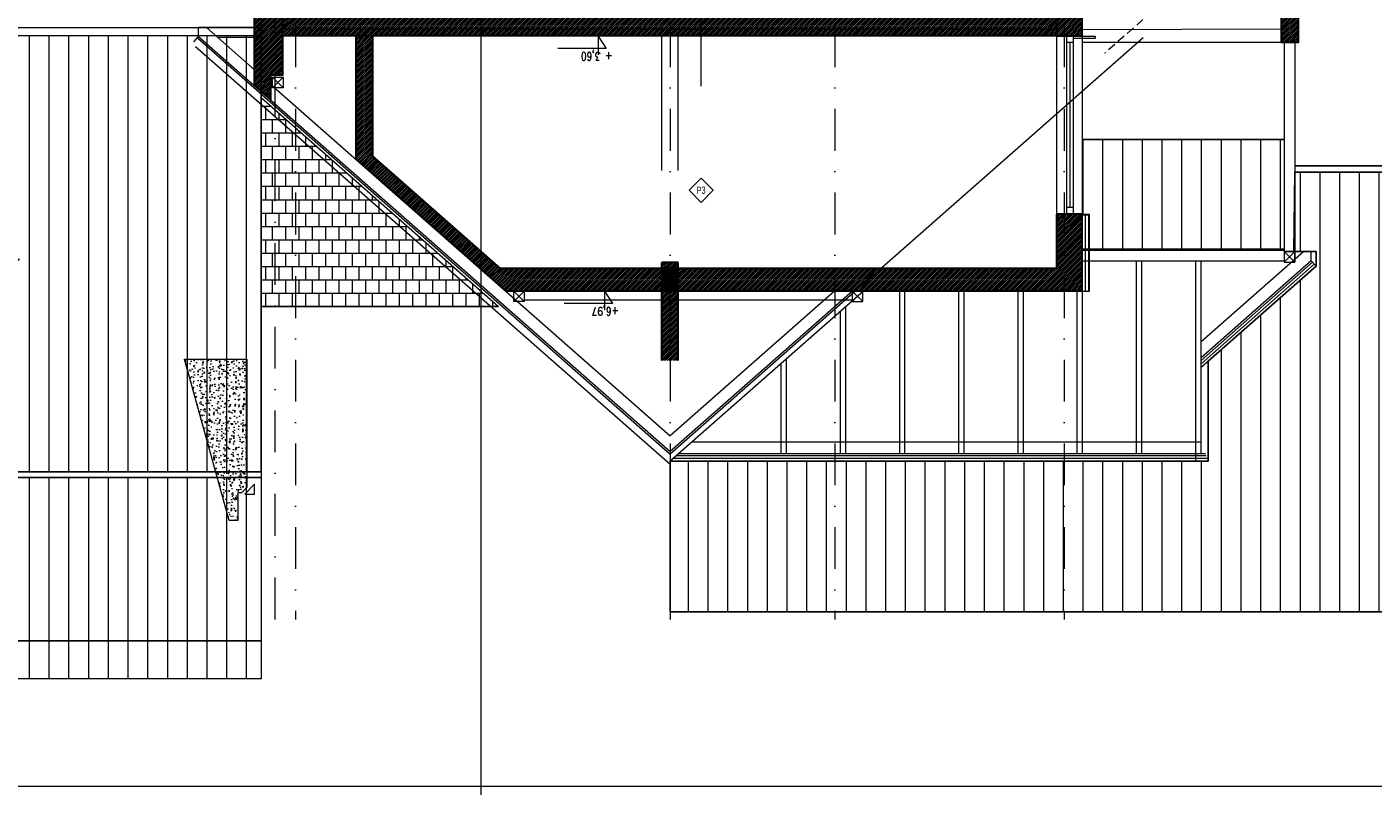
# Model space of a CAD drawing. Header units: millimetres. Extents: x 28291 to 177760, y -399809 to -170937.
# Tile 75 of 256: x 60435 to 62481, y -205278 to -204125. Entities that reach past the tile are written whole.
import ezdxf
from ezdxf.enums import TextEntityAlignment as Align

# ---------------------------------------------------------------- set-up
doc = ezdxf.new("R2010")
doc.units = ezdxf.units.MM
doc.linetypes.add('DASHDOT', pattern=[25.4, 12.7, -6.35, 0, -6.35])
doc.linetypes.add('HIDDEN', pattern=[9.525, 6.35, -3.175])
doc.layers.get('0').update_dxf_attribs({"lineweight": 0})
for name, color, linetype, lineweight in [('! opisy okien elewacja', 7, 'Continuous', 0), ('!! 0_ Istn-sciany', 3, 'Continuous', 30), ('!! 0_ Istn-widok', 1, 'Continuous', 15), ('!! 0_ Opis', 8, 'Continuous', 13), ('!! 0_ WIDOK ELEWACJA', 4, 'Continuous', 0), ('!! 0_Istn-cienka', 4, 'Continuous', 9), ('!! 0_Istn-drzwi', 1, 'Continuous', 13), ('!! 1_ tynk zewn  - nowy', 21, 'Continuous', 20), ('!! 1_Hatch dach', 252, 'Continuous', 5), ('!! 1_projektowana elewacja', 3, 'Continuous', 25), ('!! 2_ NOWE UWARSTWIENIE', 251, 'Continuous', 13), ('!! 2_ remont Ocieplenie', 4, 'ZIGZAG', 5), ('!! 2_LEGENDA', 250, 'Continuous', 13), ('!! 2_posadzki parkiet', 91, 'Continuous', 9), ('!! 2_posadzki winyle 2', 43, 'Continuous', 9), ('0-osie-liniA', 14, 'DASHDOT', 5), ('0-rzedne-blok', 62, 'Continuous', 13)]:
    doc.layers.add(name, color=color, linetype=linetype, lineweight=lineweight)
doc.layers.add('!! 0_ Istn-okna - wymienione', color=9, linetype='Continuous', lineweight=13, true_color=0x808080)
doc.layers.add('!! 2_hatch istniejące', color=7, linetype='Continuous', lineweight=5, true_color=0xffffff)
doc.layers.add('!! 0_ramki', color=66, linetype='Continuous', lineweight=9, plot=False)
doc.styles.add('ARIAL TEEN', font='arial.ttf')
doc.styles.add('DEUTSCH', font='SIMPLEX8')
doc.linetypes.add('ZIGZAG', pattern='A,0.00254,-5.08,[131,ltypeshp.shx,S=5.08,R=0,X=-5.08,Y=0],-10.16,[131,ltypeshp.shx,S=5.08,R=180,X=5.08,Y=0],-5.08', length=20.32254)
pattern_1 = [(90, (67938.474, -208996.977), (-30, 2e-15), [])]
pattern_2 = [(225, (57913.864, -203778.1074), (1.3470384, -1.3470384), [])]

# ---------------------------------------------------------------- blocks, each defined once
blk = doc.blocks.new('BLOK OSIE DE')
at = {"layer": '0-osie-liniA', "ltscale": 5}
for points in [[(60812.06735, -212967.07145), (60812.06735, -211174.54046)], [(60842.56735, -211174.54046), (60842.56735, -212967.07145)], [(61412.06735, -211174.54046), (61412.06735, -212967.07145)], [(61662.56735, -211174.54046), (61662.56735, -212967.07145)], [(62011.06735, -211174.54046), (62011.06735, -212967.07145)]]:
    blk.add_lwpolyline(points, dxfattribs=at)
blk = doc.blocks.new('D_kota')
for p, q in [((8.7, 0), (8.7, 23)), ((-0.8, 15), (8.7, 15)), ((8.7, 0), (-0.8, 15))]:
    blk.add_line(p, q)
blk.add_lwpolyline([(-0.8, 15), (57.9, 15)])
at = {"style": 'DEUTSCH', "width": 0.8}
blk.add_attdef('POZ.ARCH', (7.3, 19.7), '', height=10, dxfattribs=at)

msp = doc.modelspace()

# ---------------------------------------------------------------- hatches: boundary and pattern name
at = {"layer": '!! 1_Hatch dach'}
h = msp.add_hatch(dxfattribs=at)
h.set_pattern_fill('_USER', color=8, scale=30, angle=90, pattern_type=0)
h.set_pattern_definition(pattern_1)
h.paths.add_polyline_path([(57991.56735, -204800.99821), (58487.89467, -204800.99821), (58118.98237, -204477.75954), (58125.59686, -204477.75954), (58125.59686, -204272.45533), (58848.59686, -204272.45533), (58848.59686, -204477.75954), (58855.21134, -204477.75954), (58487.89467, -204800.99821), (60054.29904, -204800.99821), (59686.98237, -204477.75954), (59693.59686, -204477.75954), (59693.59686, -204272.45533), (60416.59686, -204272.45533), (60416.59686, -204477.75954), (60423.21134, -204477.75954), (60055.89467, -204800.99821), (60790.56735, -204800.99821), (60790.56735, -204138.10743), (57991.56735, -204138.10743)])
h.paths.add_polyline_path([(58934.59686, -204477.75954), (58934.59686, -204271.27785), (59246.59686, -204271.27785), (59246.59686, -204477.75954), (59253.21134, -204477.75954), (59090.59686, -204620.86029), (58927.98237, -204477.75954)], flags=16)
h.paths.add_polyline_path([(59328.59686, -204477.75954), (59328.59686, -204271.27785), (59640.59686, -204271.27785), (59640.59686, -204477.75954), (59647.21134, -204477.75954), (59484.59686, -204620.86029), (59321.98237, -204477.75954)], flags=16)
h = msp.add_hatch(dxfattribs=at)
h.set_pattern_fill('AR-B88', color=8, scale=0.1)
h.set_pattern_definition([(0, (-4e-11, -90), (0, 20.32), []), (90, (-4e-11, -90), (-10.16, 20.32), [20.32, -20.32])])
h.paths.add_polyline_path([(60790.56735, -204232.19684), (61151.28575, -204549.62904), (60790.56735, -204549.62904)])
h = msp.add_hatch(dxfattribs=at)
h.set_pattern_fill('_USER', color=8, scale=30, angle=90, pattern_type=0)
h.set_pattern_definition([(90, (-4e-11, -90), (-30, 2e-15), [])])
h.paths.add_polyline_path([(62345.56735, -204295.94192), (62038.56735, -204295.94192), (62038.56735, -204409.10743), (62049.56735, -204409.10743), (62049.56735, -204462.10743), (62345.56735, -204462.10743)])
h = msp.add_hatch(dxfattribs=at)
h.set_pattern_fill('_USER', color=8, scale=30, angle=90, pattern_type=0)
h.set_pattern_definition([(90, (0, -139.75), (-30, 2e-15), [])])
h.paths.add_polyline_path([(62612.6893, -204807.79363), (62612.6893, -204941.79363), (62498.9393, -204941.79363), (62498.9393, -204807.79363)], flags=16)
h.paths.add_polyline_path([(62612.6893, -204644.50499), (62612.6893, -204778.50499), (62498.9393, -204778.50499), (62498.9393, -204644.50499)], flags=16)
h.paths.add_polyline_path([(63158.18947, -204345.69187), (63158.18947, -204594.93107), (62924.31537, -204800.34827), (62690.44128, -204594.59212), (62690.44128, -204345.69187), (62361.56735, -204345.69187), (62360.06735, -204466.10743), (62393.82892, -204466.10743), (62393.82892, -204488.36528), (62229.98557, -204632.54743), (62230.08784, -204784.62511), (61412.16962, -204784.62511), (61412.06735, -205013.55683), (63487.0634, -205013.55683), (63487.0634, -204345.69187)])
h = msp.add_hatch(dxfattribs=at)
h.set_pattern_fill('_USER', color=8, scale=30, angle=90, pattern_type=0)
h.set_pattern_definition(pattern_1)
h.paths.add_polyline_path([(57991.56735, -204809.28152), (60790.56735, -204809.28152), (60790.56735, -205057.78093), (57991.56735, -205057.78093)])
h = msp.add_hatch(dxfattribs=at)
h.set_pattern_fill('_USER', color=8, scale=30, angle=90, pattern_type=0)
h.set_pattern_definition(pattern_1)
h.paths.add_polyline_path([(60790.56735, -205115.39), (58068.56735, -205115.39), (58068.56735, -205057.78093), (60790.56735, -205057.78093)])
at = {"layer": '!! 2_hatch istniejące'}
h = msp.add_hatch(dxfattribs=at)
h.set_pattern_fill('ANSI31', color=256, scale=0.6)
h.set_pattern_definition(pattern_2)
h.paths.add_polyline_path([(60780.56735, -204214.07238), (60805.0219, -204235.59238), (60805.0219, -204198.10495), (60823.56735, -204198.10495), (60823.56735, -204048.48464), (60780.56735, -204048.48464)])
h = msp.add_hatch(dxfattribs=at)
h.set_pattern_fill('ANSI31', color=256, scale=0.6)
h.set_pattern_definition(pattern_2)
h.paths.add_polyline_path([(62000.06735, -204138.60743), (62038.56735, -204138.60743), (62038.56735, -204049.10743), (62000.06735, -204049.10743)])
h = msp.add_hatch(dxfattribs=at)
h.set_pattern_fill('ANSI31', color=256, scale=0.6)
h.set_pattern_definition(pattern_2)
h.paths.add_polyline_path([(62038.56735, -204096.43337), (62341.44246, -204095.20918), (62341.56735, -204148.60743), (62366.56735, -204148.60743), (62366.56735, -204071.10743), (62038.56735, -204072.43317)])
h = msp.add_hatch(dxfattribs=at)
h.set_pattern_fill('ANSI31', color=256, scale=0.6)
h.set_pattern_definition(pattern_2)
h.paths.add_polyline_path([(60823.56735, -204138.10743), (62000.06735, -204138.10743), (62000.06735, -204108.10743), (60823.56735, -204108.10743)])
h = msp.add_hatch(dxfattribs=at)
h.set_pattern_fill('ANSI31', color=256, scale=0.6)
h.set_pattern_definition(pattern_2)
h.paths.add_polyline_path([(61162.39944, -204526.10743), (62038.56735, -204526.10743), (62038.56735, -204409.10743), (62000.06735, -204409.10743), (62000.06735, -204492.10743), (61154.03731, -204492.10743), (60959.56735, -204320.97387), (60959.56735, -204138.10743), (60934.56735, -204138.10743), (60934.56735, -204325.61519)])
h = msp.add_hatch(dxfattribs=at)
h.set_pattern_fill('ANSI31', color=256, scale=0.6)
h.set_pattern_definition([(225, (57913.864, -203917.8574), (1.3470384, -1.3470384), [])])
h.paths.add_polyline_path([(61399.56735, -204631.85738), (61424.56735, -204631.85738), (61424.56735, -204482.85738), (61399.56735, -204482.85738)])
at = {"layer": '!! 2_posadzki winyle 2'}
h = msp.add_hatch(dxfattribs=at)
h.set_pattern_fill('AR-CONC', color=256, scale=0.1, angle=-90)
h.set_pattern_definition([(50, (60809.067, -204884.602), (18.2185, -1.5939), [1.905, -20.955]), (355, (60809.067, -204884.602), (-3.5243, 19.1057), [1.524, -16.7641]), (100.4514, (60810.586, -204884.735), (14.6941, 17.5118), [1.619, -17.809]), (46.184, (60809.067, -204879.522), (27.1079, -4.2042), [2.8575, -31.4325]), (96.636, (60811.326, -204879.873), (23.7404, 24.7426), [2.4285, -26.7136]), (351.184, (60809.067, -204879.522), (23.7404, 24.7426), [2.286, -25.146]), (21, (60811.607, -204880.792), (15.1614, -10.2265), [1.905, -20.955]), (326, (60811.607, -204880.792), (6.1802, 18.4188), [1.524, -16.764]), (71.4514, (60812.87, -204881.645), (21.3416, 8.1923), [1.619, -17.809]), (37.5, (60809.0673, -204884.6023), (0.30886, 8.4555), [0, -16.5608, 0, -17.018, 0, -16.8275]), (7.5, (60809.067, -204884.602), (6.68197, 10.01806), [0, -9.7028, 0, -16.1798, 0, -6.4135]), (327.5, (60803.403, -204884.602), (13.55906, -0.57287), [0, -6.35, 0, -19.812, 0, -26.289]), (317.5, (60800.863, -204884.602), (14.8129, 2.54265), [0, -8.255, 0, -13.1572, 0, -18.669])])
h.paths.add_polyline_path([(60768.56735, -204629.60234), (60768.56735, -204824.53127), (60760.49628, -204832.60234), (60755.06735, -204832.60234), (60755.06735, -204874.60234), (60742.06735, -204874.60234), (60674.06979, -204629.60234)])

# ---------------------------------------------------------------- linework, layer by layer
at = {"layer": '! opisy okien elewacja'}
for points in [[(57991.56735, -204800.99821), (58487.89467, -204800.99821), (58118.98237, -204477.75954), (58125.59686, -204477.75954), (58125.59686, -204272.45533), (58848.59686, -204272.45533), (58848.59686, -204477.75954), (58855.21134, -204477.75954), (58487.89467, -204800.99821), (60054.29904, -204800.99821), (59686.98237, -204477.75954), (59693.59686, -204477.75954), (59693.59686, -204272.45533), (60416.59686, -204272.45533), (60416.59686, -204477.75954), (60423.21134, -204477.75954), (60055.89467, -204800.99821), (60790.56735, -204800.99821), (60790.56735, -204138.10743), (57991.56735, -204138.10743)], [(60790.56735, -204232.19684), (61151.28575, -204549.62904), (60790.56735, -204549.62904)], [(57991.56735, -204809.28152), (60790.56735, -204809.28152), (60790.56735, -205057.78093), (57991.56735, -205057.78093)], [(60790.56735, -205115.39), (58068.56735, -205115.39), (58068.56735, -205057.78093), (60790.56735, -205057.78093)]]:
    msp.add_lwpolyline(points, close=True, dxfattribs=at)
for points in [[(62345.56735, -204466.10743), (62374.56735, -204466.10743)], [(62229.98557, -204632.54743), (62229.98557, -204784.62511)]]:
    msp.add_lwpolyline(points, dxfattribs=at)
at = {"layer": '!! 0_ Istn-okna - wymienione'}
for points in [[(62015.06735, -204409.10743), (62015.06735, -204138.60743)], [(62025.06735, -204148.60743), (62015.06735, -204148.60743)], [(62020.06735, -204399.10743), (62020.06735, -204148.60743)], [(62025.06735, -204409.10743), (62025.06735, -204138.60743)], [(62025.06735, -204399.10743), (62015.06735, -204399.10743)]]:
    msp.add_lwpolyline(points, dxfattribs=at)
msp.add_lwpolyline([(62025.06735, -204138.60743), (62058.2145, -204138.60743), (62058.2145, -204142.52266), (62025.06735, -204142.52266)], close=True, dxfattribs=at)
at = {"layer": '!! 0_ Istn-sciany'}
for points in [[(60780.56735, -204214.07238), (60780.56735, -204049.10743)], [(60780.56735, -204214.07238), (60780.56735, -204049.10743)], [(60780.56735, -204214.07238), (60780.56735, -204049.10743)], [(60823.56735, -204198.10495), (60823.56735, -204049.10743)], [(62000.06735, -204138.60743), (62000.06735, -204049.10743)], [(62038.56735, -204138.60743), (62038.56735, -204049.10743)], [(62366.56735, -204071.10743), (62366.56735, -204148.60743), (62354.56735, -204148.60743)], [(62366.56735, -204148.60743), (62341.56735, -204148.60743), (62341.44246, -204095.20918)], [(62000.06735, -204138.10743), (60824.56735, -204138.10743)], [(60934.56735, -204138.10743), (60934.56735, -204325.61519)], [(60959.56735, -204138.10743), (60959.56735, -204320.97387)], [(62038.56735, -204138.60743), (62000.06735, -204138.60743)], [(60824.0219, -204198.10495), (60805.0219, -204198.10495)], [(60805.0219, -204198.10495), (60805.0219, -204235.59238)], [(60780.56735, -204214.07238), (60805.0219, -204235.59238)], [(60934.56735, -204325.61519), (61162.39944, -204526.10743)], [(60959.56735, -204320.97387), (61154.03731, -204492.10743)], [(62000.06735, -204492.10743), (62000.06735, -204409.10743)], [(62038.56735, -204409.10743), (62000.06735, -204409.10743)], [(62038.56735, -204526.10743), (62038.56735, -204409.10743)], [(62000.06735, -204492.10743), (61154.03731, -204492.10743)], [(61424.56735, -204482.85738), (61399.56735, -204482.85738)], [(61399.56735, -204631.85738), (61399.56735, -204482.85738)], [(61424.56735, -204631.85738), (61424.56735, -204482.85738)], [(62038.56735, -204526.10743), (61162.39944, -204526.10743)]]:
    msp.add_lwpolyline(points, dxfattribs=at)
at = {"layer": '!! 0_ Istn-widok'}
for points in [[(60780.56735, -204125.75954), (60695.56735, -204125.75954)], [(60707.45865, -204125.75954), (60695.56735, -204125.75954)], [(60695.56735, -204139.27238), (60695.56735, -204125.75954)], [(60780.56735, -204125.75954), (60695.56735, -204125.75954)], [(60707.45865, -204125.75954), (60695.56735, -204125.75954)], [(60695.56735, -204139.27238), (60695.56735, -204125.75954)], [(60707.45865, -204125.75954), (60781.0219, -204190.49519)], [(60688.30044, -204147.53023), (60695.56735, -204139.27238)], [(60688.30044, -204147.53023), (60695.56735, -204139.27238)], [(60693.58547, -204141.52452), (61412.2719, -204773.96858)], [(60695.56735, -204139.27238), (61412.2719, -204769.97238)], [(60780.56735, -204140.75954), (60724.50411, -204140.75954)], [(60780.56735, -204140.75954), (60724.50411, -204140.75954)], [(61399.56735, -204343.10743), (61399.56735, -204138.10743)], [(62130.95832, -204141.52452), (61412.2719, -204773.96858)], [(61424.56735, -204343.10743), (61424.56735, -204138.10743)], [(62000.06735, -204409.10743), (62000.06735, -204138.60743)], [(62038.56735, -204138.60743), (62038.56735, -204409.10743)], [(60690.94295, -204154.58088), (61412.2719, -204789.35035)], [(60808.0219, -204201.10495), (60824.0219, -204217.10495)], [(60824.0219, -204201.10495), (60808.0219, -204217.10495)], [(60805.0219, -204211.61519), (61412.2719, -204745.99519)], [(62038.56735, -204462.10743), (62345.56735, -204462.10743)], [(62038.56735, -204464.10743), (62345.56735, -204464.10743)], [(62375.2243, -204466.10743), (62219.04248, -204603.54743)], [(62361.56735, -204466.10743), (62345.56735, -204482.10743)], [(62345.56735, -204466.10743), (62361.56735, -204482.10743)], [(62361.56735, -204466.10743), (62345.56735, -204482.10743)], [(62345.56735, -204466.10743), (62361.56735, -204482.10743)], [(62375.2243, -204466.10743), (62386.56201, -204466.10743)], [(62386.56201, -204480.10743), (62386.56201, -204466.10743)], [(62038.56735, -204480.10743), (62345.56735, -204480.10743)], [(62039.04248, -204773.62511), (62039.04248, -204480.10743)], [(62121.04248, -204773.62511), (62121.04248, -204480.10743)], [(62129.04248, -204773.62511), (62129.04248, -204480.10743)], [(62211.04248, -204784.62511), (62211.04248, -204480.10743)], [(62386.56201, -204480.10743), (62219.04248, -204627.52462)], [(62219.04248, -204773.62511), (62219.04248, -204480.10743)], [(62388.5439, -204482.35957), (62219.04248, -204631.52082)], [(62391.18641, -204485.36243), (62219.04248, -204636.84909)], [(62393.82892, -204488.36528), (62219.04248, -204642.17735)], [(62386.56201, -204480.10743), (62393.82892, -204488.36528)], [(61174.49008, -204526.10743), (61190.49008, -204542.10743)], [(61190.49008, -204526.10743), (61174.49008, -204542.10743)], [(61174.49008, -204526.10743), (61190.49008, -204542.10743)], [(61190.49008, -204526.10743), (61174.49008, -204542.10743)], [(61689.39115, -204526.10743), (61412.2719, -204769.97238)], [(61662.14435, -204526.10743), (61412.2719, -204745.99519)], [(61706.04198, -204526.10743), (61412.2719, -204784.62511)], [(61704.84869, -204526.10743), (61688.84869, -204542.10743)], [(61688.84869, -204526.10743), (61704.84869, -204542.10743)], [(61704.84869, -204526.10743), (61688.84869, -204542.10743)], [(61688.84869, -204526.10743), (61704.84869, -204542.10743)], [(61761.04248, -204773.62511), (61761.04248, -204526.10743)], [(61769.04248, -204773.62511), (61769.04248, -204526.10743)], [(61851.04248, -204773.62511), (61851.04248, -204526.10743)], [(61859.04248, -204773.62511), (61859.04248, -204526.10743)], [(61941.04248, -204773.62511), (61941.04248, -204526.10743)], [(61949.04248, -204773.62511), (61949.04248, -204526.10743)], [(62031.04248, -204773.62511), (62031.04248, -204526.10743)], [(61688.84869, -204540.10743), (61190.49008, -204540.10743)], [(61671.04248, -204773.62511), (61671.04248, -204556.90699)], [(61679.04248, -204773.62511), (61679.04248, -204549.86699)], [(61581.04248, -204773.62511), (61581.04248, -204636.10699)], [(61589.04248, -204773.62511), (61589.04248, -204629.06699)], [(62219.04248, -204755.62511), (61445.22644, -204755.62511)], [(62228.47618, -204780.62511), (61416.81735, -204780.62511)], [(62226.96679, -204776.62511), (61421.3628, -204776.62511)], [(62225.83474, -204773.62511), (61424.7719, -204773.62511)], [(62229.98557, -204784.62511), (61412.2719, -204784.62511)]]:
    msp.add_lwpolyline(points, dxfattribs=at)
for points in [[(60824.0219, -204217.10495), (60808.0219, -204217.10495), (60808.0219, -204201.10495), (60824.0219, -204201.10495)], [(62345.56735, -204482.10743), (62361.56735, -204482.10743), (62361.56735, -204466.10743), (62345.56735, -204466.10743)], [(62345.56735, -204482.10743), (62361.56735, -204482.10743), (62361.56735, -204466.10743), (62345.56735, -204466.10743)], [(61190.49008, -204542.10743), (61174.49008, -204542.10743), (61174.49008, -204526.10743), (61190.49008, -204526.10743)], [(61190.49008, -204542.10743), (61174.49008, -204542.10743), (61174.49008, -204526.10743), (61190.49008, -204526.10743)], [(61688.84869, -204542.10743), (61704.84869, -204542.10743), (61704.84869, -204526.10743), (61688.84869, -204526.10743)], [(61688.84869, -204542.10743), (61704.84869, -204542.10743), (61704.84869, -204526.10743), (61688.84869, -204526.10743)]]:
    msp.add_lwpolyline(points, close=True, dxfattribs=at)
at = {"layer": '!! 0_ Opis'}
msp.add_line((61459.23946, -204214.88016), (61459.23946, -204067.38016), dxfattribs=at)
msp.add_lwpolyline([(61459.23946, -204354.63011), (61477.62424, -204373.01488), (61459.23946, -204391.39966), (61440.85468, -204373.01488)], close=True, dxfattribs=at)
at = {"layer": '!! 0_ WIDOK ELEWACJA'}
for points in [[(60790.56735, -203803.10743), (60790.56735, -205115.39)], [(60790.56735, -204126.10743), (57991.56735, -204126.10743)], [(60790.56735, -204138.10743), (57991.56735, -204138.10743)], [(60790.56735, -204549.62904), (61151.28575, -204549.62904)], [(60790.56735, -204800.99821), (57991.56735, -204800.99821)], [(60790.56735, -204809.28152), (57991.56735, -204809.28152)], [(60790.56735, -205057.78093), (57991.56735, -205057.78093)], [(60790.56735, -205115.39), (58068.56735, -205115.39)]]:
    msp.add_lwpolyline(points, dxfattribs=at)
at = {"layer": '!! 0_Istn-cienka', "linetype": 'HIDDEN', "ltscale": 2}
msp.add_lwpolyline([(62259.56735, -203776.10743), (62259.56735, -204000.32578), (62072.56735, -204164.88578)], dxfattribs=at)
at = {"layer": '!! 0_Istn-drzwi'}
for points in [[(62038.54396, -204128.60746), (62341.51892, -204127.89887)], [(62341.56735, -204148.60743), (62038.56735, -204148.60743)], [(62345.56735, -204148.60743), (62345.56735, -204482.10743)], [(62361.56735, -204148.60743), (62361.56735, -204482.10743)]]:
    msp.add_lwpolyline(points, dxfattribs=at)
at = {"layer": '!! 0_ramki'}
msp.add_lwpolyline([(57423.43585, -205278.37862), (64626.72452, -205278.37862), (64599.09384, -202972.5386), (57395.80517, -202972.5386)], close=True, dxfattribs=at)
at = {"layer": '!! 1_ tynk zewn  - nowy'}
for points in [[(62038.56735, -204526.10743), (62038.56735, -204409.10743)], [(62038.56735, -204409.10743), (62049.56735, -204409.10743)], [(62038.56735, -204410.10743), (62049.56735, -204410.10743)], [(62048.56735, -204526.10743), (62048.56735, -204409.10743)], [(62049.56735, -204526.10743), (62049.56735, -204409.10743)], [(62038.56735, -204526.10743), (62049.56735, -204526.10743)]]:
    msp.add_lwpolyline(points, dxfattribs=at)
at = {"layer": '!! 1_projektowana elewacja'}
for points in [[(62038.56735, -204295.94192), (62345.56735, -204295.94192)], [(63158.18947, -204345.69187), (63487.0634, -204345.69187), (63487.0634, -205013.55683), (61412.06735, -205013.55683), (61412.16962, -204784.62511), (62230.08784, -204784.62511), (62230.02358, -204632.54743), (62393.82892, -204488.36528), (62393.82892, -204466.10743), (62360.06735, -204466.10743), (62361.56735, -204345.69187), (62690.44128, -204345.69187)], [(62690.44128, -204335.69187), (62361.56735, -204335.69187)], [(62361.56735, -204345.69187), (62690.44128, -204345.69187)], [(61412.06735, -204873.80689), (61412.2719, -204784.62511)], [(61412.06735, -205013.55683), (63487.0634, -205013.55683)]]:
    msp.add_lwpolyline(points, dxfattribs=at)
at = {"layer": '!! 2_ NOWE UWARSTWIENIE'}
msp.add_lwpolyline([(62000.06735, -204128.10743), (60824.56735, -204128.10743)], dxfattribs=at)
at = {"layer": '!! 2_ remont Ocieplenie', "linetype": 'ZIGZAG', "ltscale": 0.75}
msp.add_lwpolyline([(62043.56735, -204526.10743), (62043.56735, -204410.10743)], dxfattribs=at)
at = {"layer": '!! 2_LEGENDA'}
msp.add_xline((61124.56735, -194928.12813), (0, -1), dxfattribs=at)
at = {"layer": '!! 2_posadzki parkiet'}
for points in [[(60768.56735, -204629.60234), (60768.56735, -204824.53127), (60760.49628, -204832.60234), (60755.06735, -204832.60234), (60755.06735, -204874.60234), (60742.06735, -204874.60234), (60674.06979, -204629.60234)], [(60765.56735, -204834.60234), (60780.56735, -204834.60234), (60780.56735, -204819.60234)]]:
    msp.add_lwpolyline(points, close=True, dxfattribs=at)
msp.add_lwpolyline([(60770.56735, -204834.60234), (60777.56735, -204834.60234)], dxfattribs=at)
at = {"layer": '0-rzedne-blok'}
for p, q in [((61210.83923, -204138.10743), (61357.63479, -204138.10743)), ((61210.83923, -204526.10743), (61357.63479, -204526.10743))]:
    msp.add_line(p, q, dxfattribs=at)

# ---------------------------------------------------------------- block references
msp.add_blockref('BLOK OSIE DE', (0, 7941.93976))
ref = msp.add_blockref('D_kota', (61313.72713, -204138.57789), dxfattribs=dict(at, xscale=1.250000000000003, yscale=1.250000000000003, zscale=1.250000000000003, rotation=179.9999999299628))
ref.add_attrib('POZ.ARCH', '+ 3,60', (61324.55244, -204163.15784), dxfattribs={"layer": '0', "height": 12.5, "rotation": 180, "style": 'DEUTSCH', "width": 0.8})
ref = msp.add_blockref('D_kota', (61323.48339, -204526.10743), dxfattribs=dict(at, xscale=1.250000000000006, yscale=1.250000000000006, zscale=1.250000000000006, rotation=180))
ref.add_attrib('POZ.ARCH', '+6,97', (61334.30871, -204550.68738), dxfattribs={"layer": '0', "height": 12.5, "rotation": 180, "style": 'DEUTSCH', "width": 0.8})

# ---------------------------------------------------------------- texts
at = {"layer": '!! 0_ Opis', "style": 'ARIAL TEEN', "width": 0.7}
msp.add_text('P3', height=11, dxfattribs=at).set_placement((61459.23946, -204372.86482), align=Align.MIDDLE_CENTER)

doc.saveas('drawing.dxf')
